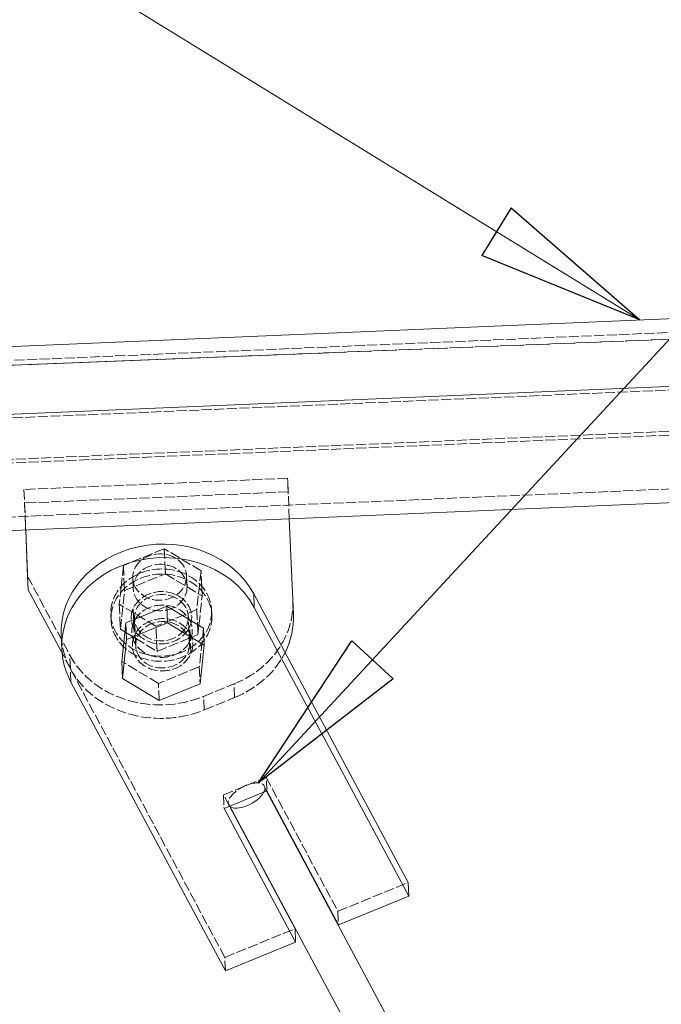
# Model space of a CAD drawing. Header units: millimetres. Extents: x -15129 to 9171, y -18789 to 5877.
# Tile 229 of 256: x -8811 to -8621, y -1288 to -995. Entities that reach past the tile are written whole.
import ezdxf

# ---------------------------------------------------------------- set-up
doc = ezdxf.new("R2010")
doc.units = ezdxf.units.MM
doc.linetypes.add('ACAD_ISO02W100', pattern=[15, 12, -3])
doc.linetypes.add('ACAD_ISO04W100', pattern=[30, 24, -3, 0, -3])
for name, color, linetype in [('AS_Belki', 145, 'Continuous'), ('AS_Blachy', 30, 'Continuous'), ('AS_DIM_ON', 7, 'Continuous'), ('AS_Sciany betonowe', 252, 'Continuous'), ('AS_Siatki', 72, 'Continuous'), ('AS_Sruby', 9, 'Continuous')]:
    doc.layers.add(name, color=color, linetype=linetype)

msp = doc.modelspace()

# ---------------------------------------------------------------- linework, layer by layer
at = {"color": 7, "lineweight": 13}
msp.add_line((-8626.97, -1084.34), (-9015.26, -845.26), dxfattribs=at)
at = {"color": 0, "linetype": 'ByBlock', "lineweight": -2}
for p, q in [((-8665.17, -1051.03), (-8673.91, -1065.22)), ((-8665.17, -1051.03), (-8626.97, -1084.34)), ((-8626.97, -1084.34), (-8673.91, -1065.22))]:
    msp.add_line(p, q, dxfattribs=at)
at = {"layer": 'AS_Belki', "color": 145, "linetype": 'Continuous', "lineweight": 13, "ltscale": 0.25}
for p, q in [((-7895.44, -1053.33), (-8826.79, -1092.81)), ((-7881.29, -1072.87), (-8839.22, -1113.49)), ((-8837.76, -1148.02), (-7879.83, -1107.41)), ((-8321.86, -2002.47), (-8737.93, -1224.41)), ((-8748.83, -1228.86), (-8327.78, -2016.22))]:
    msp.add_line(p, q, dxfattribs=at)
at = {"layer": 'AS_Belki', "color": 84, "linetype": 'ACAD_ISO02W100', "lineweight": 13, "ltscale": 0.25}
for p, q in [((-7884.47, -1056.97), (-8837.4, -1097.37)), ((-7881.25, -1073.95), (-8839.18, -1114.57)), ((-8838.66, -1126.83), (-7880.74, -1086.22)), ((-8838.63, -1127.91), (-7880.7, -1087.3)), ((-8837.94, -1143.92), (-7880.01, -1103.31)), ((-8737.93, -1224.41), (-8738.41, -1223.51)), ((-8749.32, -1227.96), (-8748.83, -1228.86))]:
    msp.add_line(p, q, dxfattribs=at)
at = {"layer": 'AS_Belki', "color": 84, "linetype": 'ACAD_ISO02W100', "lineweight": 13, "ltscale": 0.25, "extrusion": (-0.417376, 0.780493, 0.465433)}
msp.add_arc((8288.62, -1416.04, 2692.8), 6, 144.6699, 10.1002, dxfattribs=at)
at = {"layer": 'AS_Belki', "color": 145, "linetype": 'Continuous', "lineweight": 13, "ltscale": 0.25, "extrusion": (-0.417376, 0.780493, 0.465433)}
msp.add_arc((8288.62, -1416.04, 2692.8), 6, 10.1002, 144.6699, dxfattribs=at)
at = {"layer": 'AS_Blachy', "color": 84, "linetype": 'ACAD_ISO02W100', "lineweight": 13, "ltscale": 0.25}
for p, q in [((-8731.66, -1131.43), (-8810.03, -1134.75)), ((-8731.15, -1143.5), (-8731.66, -1131.43)), ((-8731.49, -1135.46), (-8731.66, -1131.43)), ((-8810.03, -1134.75), (-8809.52, -1146.83)), ((-8810.03, -1134.75), (-8809.86, -1138.78)), ((-8731.49, -1135.46), (-8809.86, -1138.78)), ((-8809.86, -1138.78), (-8809.69, -1142.73)), ((-8731.15, -1143.5), (-8731.32, -1139.4)), ((-8809.7, -1142.73), (-8809.52, -1146.83)), ((-8808.94, -1160.56), (-8796.42, -1183.98)), ((-8730.12, -1167.89), (-8729.95, -1171.92)), ((-8777.61, -1170.25), (-8777.47, -1173.43)), ((-8777.47, -1173.43), (-8777.43, -1174.28)), ((-8777.43, -1174.28), (-8777.26, -1178.31)), ((-8760.56, -1179.5), (-8760.73, -1175.47)), ((-8760.38, -1183.53), (-8760.56, -1179.5)), ((-8796.25, -1188), (-8798.21, -1184.34)), ((-8796.25, -1188), (-8796.42, -1183.98)), ((-8796.08, -1192.03), (-8796.25, -1188)), ((-8750.34, -1273.86), (-8796.25, -1188)), ((-8756.65, -1196.27), (-8747.57, -1192.57)), ((-8747.4, -1196.6), (-8747.57, -1192.57)), ((-8756.47, -1200.3), (-8756.65, -1196.27)), ((-8756.47, -1200.3), (-8747.4, -1196.6)), ((-8750.73, -1225.53), (-8738.01, -1220.34)), ((-8737.84, -1224.37), (-8738.01, -1220.34)), ((-8738.01, -1220.34), (-8716.72, -1260.15)), ((-8750.73, -1225.53), (-8750.56, -1229.56)), ((-8748.93, -1228.89), (-8750.73, -1225.53)), ((-8716.72, -1260.15), (-8695.83, -1251.63)), ((-8716.72, -1260.15), (-8716.55, -1264.18)), ((-8750.34, -1273.86), (-8729.44, -1265.34)), ((-8750.16, -1277.89), (-8750.34, -1273.86))]:
    msp.add_line(p, q, dxfattribs=at)
at = {"layer": 'AS_Blachy', "color": 145, "linetype": 'Continuous', "lineweight": 13, "ltscale": 0.25}
for p, q in [((-8729.95, -1171.92), (-8731.15, -1143.5)), ((-8809.52, -1146.83), (-8808.94, -1160.56)), ((-8809.52, -1146.83), (-8808.77, -1164.59)), ((-8808.94, -1160.56), (-8808.77, -1164.59)), ((-8808.77, -1164.59), (-8798.21, -1184.34)), ((-8741.57, -1169.8), (-8741.74, -1165.77)), ((-8734.4, -1179.5), (-8741.74, -1165.77)), ((-8695.66, -1255.65), (-8741.57, -1169.8)), ((-8798.97, -1178.2), (-8798.79, -1182.23)), ((-8732.55, -1182.95), (-8734.4, -1179.5)), ((-8695.83, -1251.63), (-8732.55, -1182.95)), ((-8796.08, -1192.03), (-8750.16, -1277.89)), ((-8750.56, -1229.56), (-8737.84, -1224.37)), ((-8737.84, -1224.37), (-8716.55, -1264.18)), ((-8729.44, -1265.34), (-8748.93, -1228.89)), ((-8729.27, -1269.36), (-8750.56, -1229.56)), ((-8695.66, -1255.65), (-8695.83, -1251.63)), ((-8716.55, -1264.18), (-8695.66, -1255.65)), ((-8729.27, -1269.36), (-8729.44, -1265.34)), ((-8750.16, -1277.89), (-8729.27, -1269.36))]:
    msp.add_line(p, q, dxfattribs=at)
at = {"layer": 'AS_Blachy', "color": 84, "linetype": 'ACAD_ISO02W100', "lineweight": 13, "ltscale": 0.25, "extrusion": (0.021595, -0.503514, 0.863717)}
for centre in [(-8811.37, -687.55, 401.18), (-8811.37, -691.03, 403.21), (-8811.37, -694.51, 405.25)]:
    msp.add_circle(centre, 9, dxfattribs=at)
at = {"layer": 'AS_Blachy', "color": 145, "linetype": 'Continuous', "lineweight": 13, "ltscale": 0.25, "extrusion": (0.021595, -0.503514, 0.863717)}
for centre, start, end in [((-8811.37, -691.03, 403.21), 22.5537, 180.0537), ((-8811.37, -694.51, 405.25), 22.5537, 202.5537), ((-8802.15, -688.17, 401.55), 334.8258, 359.9676)]:
    msp.add_arc(centre, 30, start, end, dxfattribs=at)
at = {"layer": 'AS_Blachy', "color": 84, "linetype": 'ACAD_ISO02W100', "lineweight": 13, "ltscale": 0.25, "extrusion": (0.021595, -0.503514, 0.863717)}
for centre, start, end in [((-8802.15, -684.69, 399.51), 292.5537, 359.9676), ((-8811.37, -691.03, 403.21), 180.0537, 202.5537), ((-8811.37, -687.55, 401.18), 202.5537, 292.5537), ((-8802.15, -688.17, 401.55), 292.5537, 334.8258), ((-8811.37, -691.03, 403.21), 202.5537, 292.5537)]:
    msp.add_arc(centre, 30, start, end, dxfattribs=at)
at = {"layer": 'AS_DIM_ON', "color": 7, "lineweight": 13}
msp.add_line((-8740.4, -1222.11), (-7857.78, -268.91), dxfattribs=at)
at = {"layer": 'AS_DIM_ON', "color": 0, "linetype": 'ByBlock', "lineweight": -2}
for p, q in [((-8740.4, -1222.11, 38932.99), (-8712.55, -1179.76, 38932.99)), ((-8700.32, -1191.09, 38932.99), (-8712.55, -1179.76, 38932.99)), ((-8700.32, -1191.09, 38932.99), (-8740.4, -1222.11, 38932.99))]:
    msp.add_line(p, q, dxfattribs=at)
at = {"layer": 'AS_Sciany betonowe', "color": 84, "linetype": 'ACAD_ISO02W100', "lineweight": 13, "ltscale": 0.25}
msp.add_line((-725.34, -778.93), (-9807.37, -1136.98), dxfattribs=at)
at = {"layer": 'AS_Siatki', "color": 20, "linetype": 'ACAD_ISO04W100', "lineweight": 13, "ltscale": 0.25}
msp.add_line((-491.11, -769.7), (-12256.44, -1233.53), dxfattribs=at)
at = {"layer": 'AS_Sruby', "color": 84, "linetype": 'ACAD_ISO02W100', "lineweight": 13, "ltscale": 0.25}
for p, q in [((-8768.31, -1152.38), (-8780.46, -1157.33)), ((-8768.31, -1152.38), (-8768.05, -1158.48)), ((-8757.4, -1158.94), (-8768.31, -1152.38)), ((-8780.46, -1157.33), (-8781.15, -1163.71)), ((-8780.46, -1157.33), (-8780.23, -1162.66)), ((-8768.05, -1158.48), (-8767.99, -1159.83)), ((-8757.4, -1158.94), (-8758.64, -1170.46)), ((-8757.2, -1163.5), (-8757.4, -1158.94)), ((-8780.14, -1164.79), (-8767.99, -1159.83)), ((-8777.68, -1161.12), (-8777.54, -1164.25)), ((-8767.99, -1159.83), (-8757.08, -1166.39)), ((-8761.56, -1163.55), (-8761.69, -1160.43)), ((-8781.15, -1163.71), (-8781.7, -1168.85)), ((-8781.38, -1176.31), (-8780.14, -1164.79)), ((-8780.23, -1162.66), (-8780.14, -1164.79)), ((-8757.08, -1166.39), (-8757.2, -1163.5)), ((-8758.02, -1175.15), (-8757.08, -1166.39)), ((-8781.7, -1168.85), (-8781.38, -1176.31)), ((-8770.79, -1175.42), (-8781.7, -1168.85)), ((-8758.64, -1170.46), (-8770.79, -1175.42)), ((-8758.64, -1170.46), (-8758.32, -1177.91)), ((-8754.18, -1172.2), (-8754.25, -1170.69)), ((-8784.22, -1172), (-8784.15, -1173.51)), ((-8777.16, -1173.21), (-8777.16, -1173.3)), ((-8777.16, -1173.3), (-8777.13, -1173.99)), ((-8761.14, -1173.27), (-8761.17, -1172.51)), ((-8761.14, -1173.3), (-8761.14, -1173.27)), ((-8760.97, -1177.32), (-8761.14, -1173.3)), ((-8781.38, -1176.31), (-8780.03, -1177.12)), ((-8777.13, -1173.99), (-8776.81, -1181.27)), ((-8770.47, -1182.87), (-8770.79, -1175.42)), ((-8758.32, -1177.91), (-8758.02, -1175.15)), ((-8756.67, -1175.96), (-8757.91, -1187.48)), ((-8780.03, -1177.12), (-8777.23, -1178.8)), ((-8777.23, -1178.8), (-8776.91, -1178.99)), ((-8776.91, -1178.99), (-8770.47, -1182.87)), ((-8770.47, -1182.87), (-8758.32, -1177.91)), ((-8760.83, -1180.57), (-8760.97, -1177.32)), ((-8770.06, -1192.43), (-8780.97, -1185.87)), ((-8757.91, -1187.48), (-8770.06, -1192.43)), ((-8757.91, -1187.48), (-8757.7, -1192.51)), ((-8769.85, -1197.47), (-8770.06, -1192.43))]:
    msp.add_line(p, q, dxfattribs=at)
at = {"layer": 'AS_Sruby', "color": 145, "linetype": 'Continuous', "lineweight": 13, "ltscale": 0.25}
for p, q in [((-8767.58, -1169.4), (-8779.73, -1174.35)), ((-8767.58, -1169.4), (-8767.36, -1174.43)), ((-8756.67, -1175.96), (-8767.58, -1169.4)), ((-8779.73, -1174.35), (-8780.97, -1185.87)), ((-8779.73, -1174.35), (-8779.52, -1179.39)), ((-8779.52, -1179.39), (-8767.36, -1174.43)), ((-8767.36, -1174.43), (-8756.45, -1180.99)), ((-8756.45, -1180.99), (-8756.67, -1175.96)), ((-8780.76, -1190.91), (-8779.52, -1179.39)), ((-8757.7, -1192.51), (-8756.45, -1180.99)), ((-8780.97, -1185.87), (-8780.76, -1190.91)), ((-8780.76, -1190.91), (-8769.85, -1197.47)), ((-8769.85, -1197.47), (-8757.7, -1192.51))]:
    msp.add_line(p, q, dxfattribs=at)
at = {"layer": 'AS_Sruby', "color": 84, "linetype": 'ACAD_ISO02W100', "lineweight": 13, "ltscale": 0.25, "extrusion": (0.021595, -0.503514, 0.863717)}
for centre, radius in [((-8811.37, -677.1, 395.09), 8), ((-8811.37, -686.24, 400.42), 15), ((-8811.37, -679.8, 396.66), 8), ((-8811.37, -687.55, 401.18), 15), ((-8811.37, -687.55, 401.18), 8), ((-8811.37, -694.51, 405.25), 8)]:
    msp.add_circle(centre, radius, dxfattribs=at)

doc.saveas('drawing.dxf')
